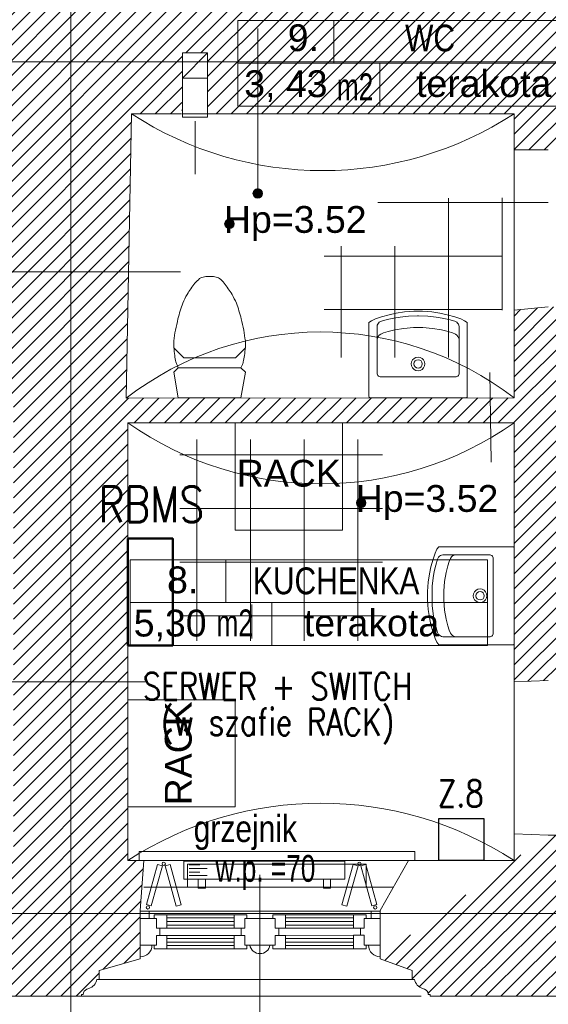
# Model space of a CAD drawing. Header units: millimetres. Extents: x -573548 to 674770, y -184010 to -47794.
# Tile 86 of 181: x 101612 to 104568, y -130530 to -125018. Entities that reach past the tile are written whole.
import ezdxf
from ezdxf.enums import TextEntityAlignment as Align

# ---------------------------------------------------------------- set-up
doc = ezdxf.new("R2010")
doc.units = ezdxf.units.MM
for name, color, linetype, lineweight in [('A.03 RZUT PARTERU_is$0$A-OPISY-2_Nr_pióra__2', 8, 'Continuous', 9), ('A.03 RZUT PARTERU_is$0$A-OPISY-3_Nr_pióra__6', 8, 'Continuous', 9), ('A.03 RZUT PARTERU_is$0$A-WIDOK_Nr_pióra__1', 8, 'Continuous', 9), ('A.03 RZUT PARTERU_is$0$A-WYSOKOSCI_Nr_pióra__7', 8, 'Continuous', 9), ('A.03 RZUT PARTERU_is$0$A_okno_Nr_pióra__1', 8, 'Continuous', 9), ('A.03 RZUT PARTERU_is$0$detalokna_Nr_pióra__1', 8, 'Continuous', 9), ('A.03 RZUT PARTERU_is$0$detalokna_Nr_pióra__2', 8, 'Continuous', 9), ('A.03 RZUT PARTERU_is$0$detalokna_Nr_pióra__8', 8, 'Continuous', 9), ('A.03 RZUT PARTERU_is$0$DIM MALY_Nr_pióra__8', 8, 'Continuous', 9), ('A.03 RZUT PARTERU_is$0$Drawing & Figure_Nr_pióra__18', 8, 'Continuous', 9), ('A.03 RZUT PARTERU_is$0$linia nadproza_Nr_pióra__1', 8, 'Continuous', 9), ('A.03 RZUT PARTERU_is$0$meble_Nr_pióra__9', 8, 'Continuous', 9), ('A.03 RZUT PARTERU_is$0$Nowe_A-OKNA-OPIS_Nr_pióra__59', 8, 'Continuous', 9), ('A.03 RZUT PARTERU_is$0$Nowe_A_okno_Nr_pióra__59', 8, 'Continuous', 9), ('A.03 RZUT PARTERU_is$0$Nowe_Annotation - Text_Nr_pióra__59', 8, 'Continuous', 9), ('A.03 RZUT PARTERU_is$0$Nowe_GRZEJNIK_Nr_pióra__59', 8, 'Continuous', 9), ('A.03 RZUT PARTERU_is$0$Nowe_Koty_Nr_pióra__59', 8, 'Continuous', 9), ('A.03 RZUT PARTERU_is$0$Nowe_okiennice_Nr_pióra__59', 8, 'Continuous', 9), ('A.03 RZUT PARTERU_is$0$Nowe_WIDOK_Nr_pióra__59', 8, 'Continuous', 9), ('A.03 RZUT PARTERU_is$0$PARAPET_Nr_pióra__7', 8, 'Continuous', 9), ('A.03 RZUT PARTERU_is$0$podciagi_Nr_pióra__1', 8, 'Continuous', 9), ('A.03 RZUT PARTERU_is$0$POSADZKI_Nr_pióra__18', 8, 'Continuous', 9), ('A.03 RZUT PARTERU_is$0$SCIANY_KONSTR_Nr_pióra__21', 8, 'Continuous', 9), ('A.03 RZUT PARTERU_is$0$strop_Nr_pióra__1', 8, 'Continuous', 9), ('A.03 RZUT PARTERU_is$0$Structural - Bearing_Nr_pióra__21', 8, 'Continuous', 9), ('A.03 RZUT PARTERU_is$0$Structural - Grid', 8, 'Continuous', 9), ('A.03 RZUT PARTERU_is$0$Structural - Grid_Nr_pióra__17', 8, 'Continuous', 9), ('A.03 RZUT PARTERU_is$0$WYCIĄG_Nr_pióra__1', 8, 'Continuous', 9), ('BMS_URZĄDZENIA', 30, 'Continuous', 30), ('SAN_Grzejniki CO na rzucie', 7, 'Continuous', 13)]:
    doc.layers.add(name, color=color, linetype=linetype, lineweight=lineweight)
doc.styles.add('A.03 RZUT PARTERU_is$0$STYL_AUTOMATYCZNY_2', font='arial.ttf')
doc.styles.add('A.03 RZUT PARTERU_is$0$STYL_AUTOMATYCZNY_3', font='arial.ttf', dxfattribs={"width": 0.8})
doc.styles.add('A.03 RZUT PARTERU_is$0$STYL_AUTOMATYCZNY_4', font='arial.ttf', dxfattribs={"width": 0.7})
doc.styles.add('A.03 RZUT PARTERU_is$0$STYL_AUTOMATYCZNY_8', font='arial.ttf', dxfattribs={"width": 0.8})
doc.styles.add('SIMPLEX-10', font='simplex.shx', dxfattribs={"width": 0.8, "height": 10})
pattern_1 = [(45, (655149.01, 0), (-42.426407, 42.426407), [])]

# ---------------------------------------------------------------- blocks, each defined once
blk = doc.blocks.new('A.03 RZUT PARTERU_is$0$Standardowy znacznik osi')
at = {"layer": 'A.03 RZUT PARTERU_is$0$Structural - Grid_Nr_pióra__17'}
blk.add_line((1000, 0), (17855.4, 0), dxfattribs=at)
at = {"layer": 'A.03 RZUT PARTERU_is$0$Structural - Grid_Nr_pióra__17', "style": 'A.03 RZUT PARTERU_is$0$STYL_AUTOMATYCZNY_2'}
for tag, p in [('AC_MarkerText_1_0', (5, -80)), ('AC_MarkerText_1_1', (19360.4, -80))]:
    blk.add_attdef(tag, text='', height=350, rotation=270, dxfattribs=at).set_placement(p, align=Align.TOP_CENTER)
blk = doc.blocks.new('A.03 RZUT PARTERU_is$0$Standardowy znacznik osi_3')
at = {"layer": 'A.03 RZUT PARTERU_is$0$Structural - Grid_Nr_pióra__17'}
blk.add_line((2962.2, 0), (40906.6, 0), dxfattribs=at)
at = {"layer": 'A.03 RZUT PARTERU_is$0$Structural - Grid_Nr_pióra__17', "style": 'A.03 RZUT PARTERU_is$0$STYL_AUTOMATYCZNY_2'}
for tag, p in [('AC_MarkerText_1_0', (-250, -335)), ('AC_MarkerText_1_1', (44118.7, -335))]:
    blk.add_attdef(tag, text='', height=350, rotation=180, dxfattribs=at).set_placement(p, align=Align.TOP_CENTER)
blk = doc.blocks.new('A.03 RZUT PARTERU_is')
at = {"layer": 'A.03 RZUT PARTERU_is$0$A-OPISY-3_Nr_pióra__6'}
blk.add_hatch(color=256, dxfattribs=at).paths.add_polyline_path([(758189.4, -100991.1, 1), (758136, -100991.1, 1)])
at = {"layer": 'A.03 RZUT PARTERU_is$0$A-WYSOKOSCI_Nr_pióra__7'}
for points in [[(758030.9, -101161.6, 1), (757977.5, -101161.6, 1)], [(758767.8, -102723.7, 1), (758714.4, -102723.7, 1)]]:
    blk.add_hatch(color=256, dxfattribs=at).paths.add_polyline_path(points)
at = {"layer": 'A.03 RZUT PARTERU_is$0$Drawing & Figure_Nr_pióra__18'}
h = blk.add_hatch(dxfattribs=at)
h.set_pattern_fill('Common_Brick_0004', color=256, style=0, pattern_type=2)
h.set_pattern_definition(pattern_1)
h.paths.add_polyline_path([(755746.2, -99673.5), (756133.4, -99674.1), (756716.2, -99675.1), (756716.2, -99753.6), (756716.2, -99893.6), (756716.2, -101430.2), (756716.3, -102115.2), (756796.3, -102115.2), (756796.3, -103725.2), (756796.3, -104725.5), (755926.3, -104725.5), (755817.1, -105005.5), (755817.1, -105264.9), (755817.1, -105275.5), (756046.6, -105340.5), (756046.6, -105390.9), (756059.3, -105390.9, 0.270785), (756104.9, -105442), (756115.7, -105446.2, -0.334097), (756136.3, -105475.2), (756146.3, -105475.2), (756146.3, -105485.5), (756211.3, -105485.5), (757111.3, -105485.5), (757176.3, -105485.5), (757176.3, -105475.2), (757186.3, -105475.2, -0.334097), (757206.9, -105446.2), (757217.6, -105442, 0.270785), (757263.3, -105390.9), (757275.9, -105390.9), (757275.9, -105340.5), (757505.5, -105275.5), (757505.5, -105005.5), (757526.3, -104725.5), (757436.3, -104725.5), (757436.3, -103725.2), (757436.3, -102275.5), (759465.1, -102275.5), (759596.3, -102275.5), (759596.3, -103725.5), (759787.7, -103717.6), (759917.7, -103717.6), (759917.7, -103716.6), (759917.7, -101677.4), (759917.7, -101626.4), (759787.7, -101626.4), (759596.3, -101645.2), (759596.3, -102135.2), (759462.8, -102135.4), (757426.4, -102137.7), (757439.7, -101430.2), (757456.3, -100544.9), (757736.3, -100544.9), (757742.5, -100204.9), (757882.5, -100204.9), (757882.5, -100544.9), (759596.3, -100544.9), (759596.3, -100746.2), (759917.7, -100746.2), (759917.7, -100544.9), (760956.3, -100544.9), (760956.3, -99964.9), (757626.6, -99964.9), (757596.9, -100013.9), (757592.6, -99997.5), (757626.6, -99964.9), (757336.3, -99964.9), (757336.3, -99844.9), (757341.2, -98890.5), (757356.3, -96002.6), (757356.3, -96002.4), (757236.7, -96002.4), (756780.6, -96045), (756786.1, -98890.5), (756786.3, -98965.2), (756133.4, -98964.1), (755746.2, -98963.5)])
h = blk.add_hatch(dxfattribs=at)
h.set_pattern_fill('Common_Brick_0004', color=256, style=0, pattern_type=2)
h.set_pattern_definition(pattern_1)
h.paths.add_polyline_path([(758847.6, -105264.9, -0.002027), (758847.1, -105264.9), (758847.1, -105275.5), (759026.6, -105340.5), (759026.6, -105390.9), (759039.3, -105390.9, 0.270785), (759084.9, -105442), (759095.7, -105446.2, -0.334097), (759116.3, -105475.2), (759126.3, -105475.2), (759126.3, -105485.5), (760051.3, -105485.5), (760116.3, -105485.5), (760116.3, -105475.2), (760126.3, -105475.2, -0.334097), (760146.9, -105446.2), (760157.6, -105442, 0.270785), (760203.3, -105390.9), (760215.9, -105390.9), (760215.9, -105340.5), (760495.5, -105275.5), (760495.5, -105005.5), (760466.2, -104715.5), (759907.7, -104725.5), (759907.7, -104583.3), (759787.7, -104583.3), (759787.7, -104583.4)])
at = {"layer": 'A.03 RZUT PARTERU_is$0$A-OPISY-3_Nr_pióra__6'}
for p, q in [((758587.7, -100022.2), (758587.7, -100262.3)), ((758162.7, -100068.4), (758162.7, -100991.1)), ((758051.6, -100262.2), (760051.6, -100262.2)), ((758844.6, -100262.3), (758844.6, -100502.2)), ((757984.7, -103041.6), (757984.7, -103281.7)), ((757448.6, -103281.6), (759448.6, -103281.6)), ((758130.4, -103293.2), (758130.4, -103483.2)), ((758241.6, -103281.7), (758241.6, -103521.6))]:
    blk.add_line(p, q, dxfattribs=at)
for points in [[(758051.6, -100502.2), (758051.6, -100022.2), (760051.6, -100022.2), (760051.6, -100502.2)], [(757448.6, -103521.6), (757448.6, -103041.6), (759448.6, -103041.6), (759448.6, -103521.6)]]:
    blk.add_lwpolyline(points, close=True, dxfattribs=at)
blk.add_circle((758162.7, -100991.1), 26.7, dxfattribs=at)
at = {"layer": 'A.03 RZUT PARTERU_is$0$A-WIDOK_Nr_pióra__1'}
for p, q in [((757742.5, -100344.9), (757882.5, -100204.9)), ((757882.5, -100344.9), (757742.5, -100344.9))]:
    blk.add_line(p, q, dxfattribs=at)
at = {"layer": 'A.03 RZUT PARTERU_is$0$A-WYSOKOSCI_Nr_pióra__7'}
for centre in [(758004.2, -101161.6), (758741.1, -102723.7)]:
    blk.add_circle(centre, 26.7, dxfattribs=at)
at = {"layer": 'A.03 RZUT PARTERU_is$0$A_okno_Nr_pióra__1'}
for points in [[(758036.3, -102275.5), (758636.3, -102275.5), (758636.3, -102875.5), (758036.3, -102875.5)], [(757436.3, -104425.5), (757436.3, -103825.5), (758036.3, -103825.5), (758036.3, -104425.5)]]:
    blk.add_lwpolyline(points, close=True, dxfattribs=at)
at = {"layer": 'A.03 RZUT PARTERU_is$0$detalokna_Nr_pióra__1'}
blk.add_line((757176.3, -105485.5), (759076.3, -105485.5), dxfattribs=at)
at = {"layer": 'A.03 RZUT PARTERU_is$0$detalokna_Nr_pióra__2'}
blk.add_line((757275.9, -105390.9), (759026.6, -105390.9), dxfattribs=at)
blk.add_lwpolyline([(757499.1, -104725.5), (757499.1, -104675.5), (759040.4, -104675.5), (759040.4, -104725.5)], dxfattribs=at)
at = {"layer": 'A.03 RZUT PARTERU_is$0$detalokna_Nr_pióra__8'}
for p, q in [((757526.3, -104725.5), (759006.3, -104725.5)), ((757526.3, -104875.5), (758921, -104875.5)), ((757555.5, -105009.6), (758797, -105009.2))]:
    blk.add_line(p, q, dxfattribs=at)
at = {"layer": 'A.03 RZUT PARTERU_is$0$DIM MALY_Nr_pióra__8'}
for p, q in [((756629.2, -101430.2), (757730.4, -101430.2)), ((759460.4, -101992.6), (759468.7, -102495.8)), ((756725.4, -103725.2), (757531.7, -103725.2))]:
    blk.add_line(p, q, dxfattribs=at)
at = {"layer": 'A.03 RZUT PARTERU_is$0$linia nadproza_Nr_pióra__1'}
blk.add_line((759596.3, -100746.2), (759596.3, -101645.2), dxfattribs=at)
at = {"layer": 'A.03 RZUT PARTERU_is$0$meble_Nr_pióra__9'}
for p, q in [((757879.8, -101455.2), (757893.3, -101455.2)), ((757893.3, -101455.2), (757906.8, -101455.2)), ((758887.2, -101697.3), (758924, -101689.2)), ((758924, -101689.2), (758959.1, -101683.4)), ((758959.1, -101683.4), (759005, -101678)), ((759005, -101678), (759056.4, -101676.3)), ((759056.4, -101676.3), (759059.5, -101676.3)), ((759062.7, -101676.3), (759059.5, -101676.3)), ((759114.1, -101678), (759062.7, -101676.3)), ((759159.9, -101683.4), (759114.1, -101678)), ((759195, -101689.2), (759159.9, -101683.4)), ((759231.8, -101697.3), (759195, -101689.2)), ((758830.3, -101737.1), (758831.4, -101729.2)), ((758830.3, -102000.7), (758830.3, -101737.1)), ((758831.4, -101729.2), (758834.4, -101722.9)), ((758834.4, -101722.9), (758838.4, -101717.6)), ((758838.4, -101717.6), (758842.6, -101712.5)), ((758842.6, -101712.5), (758854, -101706.4)), ((758854, -101706.4), (758887.2, -101697.3)), ((758929.4, -101755.2), (758979.1, -101746.6)), ((758979.1, -101746.6), (759033.9, -101741.8)), ((759033.9, -101741.8), (759059.5, -101741.8)), ((759085.2, -101741.8), (759059.5, -101741.8)), ((759140, -101746.6), (759085.2, -101741.8)), ((759189.6, -101755.2), (759140, -101746.6)), ((759265, -101706.4), (759231.8, -101697.3)), ((759276.4, -101712.5), (759265, -101706.4)), ((759280.6, -101717.6), (759276.4, -101712.5)), ((759284.6, -101722.9), (759280.6, -101717.6)), ((759287.6, -101729.2), (759284.6, -101722.9)), ((759288.8, -101737.1), (759287.6, -101729.2)), ((759288.8, -102000.7), (759288.8, -101737.1)), ((758830.3, -101806), (758836.6, -101791.4)), ((758836.6, -101791.4), (758842.3, -101784.7)), ((758842.3, -101784.7), (758850.2, -101779)), ((758850.2, -101779), (758866.8, -101771.8)), ((758866.8, -101771.8), (758892, -101764.3)), ((758892, -101764.3), (758929.4, -101755.2)), ((759227.1, -101764.3), (759189.6, -101755.2)), ((759252.3, -101771.8), (759227.1, -101764.3)), ((759268.8, -101779), (759252.3, -101771.8)), ((759276.8, -101784.7), (759268.8, -101779)), ((759282.5, -101791.4), (759276.8, -101784.7)), ((759288.8, -101806), (759282.5, -101791.4)), ((757693.3, -101855.3), (757749.3, -101911.6)), ((758093.3, -101855.3), (758037.3, -101911.6)), ((757749.3, -101911.6), (758037.3, -101911.6)), ((759028.7, -101922.8), (759037.1, -101914.4)), ((759037.1, -101914.4), (759047.7, -101909)), ((759047.7, -101909), (759059.5, -101907.1)), ((759071.3, -101909), (759059.5, -101907.1)), ((759081.9, -101914.4), (759071.3, -101909)), ((759090.3, -101922.8), (759081.9, -101914.4)), ((757693.2, -101991.7), (757718.4, -101967.7)), ((757718.4, -101967.7), (758068.2, -101967.7)), ((758068.2, -101967.7), (758093.4, -101991.7)), ((759021.4, -101945.2), (759023.3, -101933.5)), ((759023.3, -101957), (759021.4, -101945.2)), ((759023.3, -101933.5), (759028.7, -101922.8)), ((759028.7, -101967.6), (759023.3, -101957)), ((759037.1, -101976.1), (759028.7, -101967.6)), ((759036.1, -101945.2), (759037.9, -101936.3)), ((759037.9, -101954.2), (759036.1, -101945.2)), ((759037.9, -101936.3), (759043, -101928.7)), ((759043, -101961.8), (759037.9, -101954.2)), ((759043, -101928.7), (759050.5, -101923.6)), ((759050.5, -101966.9), (759043, -101961.8)), ((759050.5, -101923.6), (759059.5, -101921.8)), ((759059.5, -101968.6), (759050.5, -101966.9)), ((759068.5, -101923.6), (759059.5, -101921.8)), ((759059.5, -101968.6), (759068.5, -101966.9)), ((759076.1, -101928.7), (759068.5, -101923.6)), ((759068.5, -101966.9), (759076.1, -101961.8)), ((759081.1, -101936.3), (759076.1, -101928.7)), ((759076.1, -101961.8), (759081.1, -101954.2)), ((759082.9, -101945.2), (759081.1, -101936.3)), ((759081.1, -101954.2), (759082.9, -101945.2)), ((759081.9, -101976.1), (759090.3, -101967.6)), ((759095.8, -101933.5), (759090.3, -101922.8)), ((759090.3, -101967.6), (759095.8, -101957)), ((759097.6, -101945.2), (759095.8, -101933.5)), ((759095.8, -101957), (759097.6, -101945.2)), ((757718.3, -102135.2), (757693.2, -101991.7)), ((758093.4, -101991.7), (758068.3, -102135.2)), ((758832, -102006), (758830.3, -102000.7)), ((758834.4, -102010.6), (758832, -102006)), ((758837.4, -102013.8), (758834.4, -102010.6)), ((758841.9, -102016.4), (758837.4, -102013.8)), ((758846.7, -102017.8), (758841.9, -102016.4)), ((759059.5, -102017.8), (758846.7, -102017.8)), ((759047.7, -101981.5), (759037.1, -101976.1)), ((759059.5, -101983.3), (759047.7, -101981.5)), ((759059.5, -101983.3), (759071.3, -101981.5)), ((759059.5, -102017.8), (759272.3, -102017.8)), ((759071.3, -101981.5), (759081.9, -101976.1)), ((759272.3, -102017.8), (759277.1, -102016.4)), ((759277.1, -102016.4), (759281.7, -102013.8)), ((759281.7, -102013.8), (759284.6, -102010.6)), ((759284.6, -102010.6), (759287, -102006)), ((759287, -102006), (759288.8, -102000.7)), ((758068.3, -102135.2), (757718.3, -102135.2)), ((759184, -103018.5), (759178.6, -103022.5)), ((759190.3, -103015.5), (759184, -103018.5)), ((759198.1, -103014.3), (759190.3, -103015.5)), ((759461.7, -103014.3), (759198.1, -103014.3)), ((759267, -103014.3), (759252.4, -103020.6)), ((759467, -103016.1), (759461.7, -103014.3)), ((759471.7, -103018.5), (759467, -103016.1)), ((759474.8, -103021.4), (759471.7, -103018.5)), ((759158.4, -103071.3), (759150.3, -103108.1)), ((759167.5, -103038), (759158.4, -103071.3)), ((759173.5, -103026.6), (759167.5, -103038)), ((759178.6, -103022.5), (759173.5, -103026.6)), ((759232.9, -103050.8), (759225.3, -103076)), ((759240.1, -103034.2), (759232.9, -103050.8)), ((759245.7, -103026.3), (759240.1, -103034.2)), ((759252.4, -103020.6), (759245.7, -103026.3)), ((759477.5, -103026), (759474.8, -103021.4)), ((759478.9, -103030.8), (759477.5, -103026)), ((759478.9, -103243.6), (759478.9, -103030.8)), ((759150.3, -103108.1), (759144.4, -103143.1)), ((759216.2, -103113.5), (759207.7, -103163.1)), ((759225.3, -103076), (759216.2, -103113.5)), ((759144.4, -103143.1), (759139.1, -103189)), ((759207.7, -103163.1), (759202.9, -103217.9)), ((759139.1, -103189), (759137.4, -103240.4)), ((759137.4, -103240.4), (759137.4, -103243.6)), ((759202.9, -103217.9), (759202.9, -103243.6)), ((759370, -103231.8), (759368.2, -103243.6)), ((759375.5, -103221.2), (759370, -103231.8)), ((759383.9, -103212.7), (759375.5, -103221.2)), ((759384.6, -103234.6), (759382.9, -103243.6)), ((759394.5, -103207.3), (759383.9, -103212.7)), ((759389.7, -103227), (759384.6, -103234.6)), ((759397.3, -103221.9), (759389.7, -103227)), ((759406.3, -103205.5), (759394.5, -103207.3)), ((759406.3, -103220.2), (759397.3, -103221.9)), ((759418.1, -103207.3), (759406.3, -103205.5)), ((759415.2, -103221.9), (759406.3, -103220.2)), ((759422.8, -103227), (759415.2, -103221.9)), ((759428.7, -103212.7), (759418.1, -103207.3)), ((759427.9, -103234.6), (759422.8, -103227)), ((759429.7, -103243.6), (759427.9, -103234.6)), ((759437.1, -103221.2), (759428.7, -103212.7)), ((759442.5, -103231.8), (759437.1, -103221.2)), ((759444.4, -103243.6), (759442.5, -103231.8)), ((759137.4, -103246.7), (759137.4, -103243.6)), ((759139.1, -103298.1), (759137.4, -103246.7)), ((759202.9, -103269.2), (759202.9, -103243.6)), ((759207.7, -103324), (759202.9, -103269.2)), ((759370, -103255.3), (759368.2, -103243.6)), ((759375.5, -103266), (759370, -103255.3)), ((759383.9, -103274.4), (759375.5, -103266)), ((759384.6, -103252.5), (759382.9, -103243.6)), ((759394.5, -103279.8), (759383.9, -103274.4)), ((759389.7, -103260.1), (759384.6, -103252.5)), ((759397.3, -103265.2), (759389.7, -103260.1)), ((759406.3, -103281.7), (759394.5, -103279.8)), ((759406.3, -103267), (759397.3, -103265.2)), ((759415.2, -103265.2), (759406.3, -103267)), ((759418.1, -103279.8), (759406.3, -103281.7)), ((759422.8, -103260.1), (759415.2, -103265.2)), ((759428.7, -103274.4), (759418.1, -103279.8)), ((759427.9, -103252.5), (759422.8, -103260.1)), ((759429.7, -103243.6), (759427.9, -103252.5)), ((759437.1, -103266), (759428.7, -103274.4)), ((759442.5, -103255.3), (759437.1, -103266)), ((759444.4, -103243.6), (759442.5, -103255.3)), ((759478.9, -103243.6), (759478.9, -103456.3)), ((759144.4, -103344), (759139.1, -103298.1)), ((759150.3, -103379.1), (759144.4, -103344)), ((759216.2, -103373.7), (759207.7, -103324)), ((759158.4, -103415.9), (759150.3, -103379.1)), ((759225.3, -103411.1), (759216.2, -103373.7)), ((759167.5, -103449.1), (759158.4, -103415.9)), ((759173.5, -103460.5), (759167.5, -103449.1)), ((759178.6, -103464.7), (759173.5, -103460.5)), ((759232.9, -103436.3), (759225.3, -103411.1)), ((759240.1, -103452.9), (759232.9, -103436.3)), ((759245.7, -103460.8), (759240.1, -103452.9)), ((759252.4, -103466.5), (759245.7, -103460.8)), ((759478.9, -103456.3), (759477.5, -103461.2)), ((759184, -103468.6), (759178.6, -103464.7)), ((759190.3, -103471.7), (759184, -103468.6)), ((759198.1, -103472.8), (759190.3, -103471.7)), ((759461.7, -103472.8), (759198.1, -103472.8)), ((759267, -103472.8), (759252.4, -103466.5)), ((759467, -103471), (759461.7, -103472.8)), ((759471.7, -103468.7), (759467, -103471)), ((759474.8, -103465.7), (759471.7, -103468.7)), ((759477.5, -103461.2), (759474.8, -103465.7))]:
    blk.add_line(p, q, dxfattribs=at)
for points in [[(759059.5, -101650.2), (759034.9, -101650.7), (758982.8, -101654.7), (758937.1, -101661.7), (758897.5, -101670.1), (758854.5, -101682.2), (758820.5, -101693.8), (758799.3, -101703.9), (758784.5, -101714.3), (758784.5, -102126), (758785.2, -102131.1), (758786.9, -102133.9), (758790.1, -102135.2), (759059.5, -102135.2), (759328.9, -102135.2), (759332.1, -102133.9), (759333.8, -102131.1), (759334.5, -102126), (759334.5, -101714.3), (759319.7, -101703.9), (759298.5, -101693.8), (759264.5, -101682.2), (759221.6, -101670.1), (759181.9, -101661.7), (759136.2, -101654.7), (759084.1, -101650.7)], [(759111.3, -103243.6), (759111.7, -103268.2), (759115.7, -103320.3), (759122.8, -103365.9), (759131.1, -103405.6), (759143.3, -103448.6), (759154.8, -103482.6), (759164.9, -103503.8), (759175.4, -103518.6), (759587.1, -103518.6), (759592.2, -103517.9), (759594.9, -103516.2), (759596.3, -103513), (759596.3, -103243.6), (759596.3, -102974.2), (759594.9, -102971), (759592.2, -102969.3), (759587.1, -102968.6), (759175.4, -102968.6), (759164.9, -102983.3), (759154.8, -103004.5), (759143.3, -103038.6), (759131.1, -103081.5), (759122.8, -103121.2), (759115.7, -103166.8), (759111.7, -103219)]]:
    blk.add_lwpolyline(points, close=True, dxfattribs=at)
for centre, radius, start, end in [((758088.4, -101748.5), 376.7, 131.845, 137.3307), ((757901.5, -101580.3), 129.6, 113.447, 119.7911), ((757905.5, -101654.6), 201, 97.368, 106.0643), ((757891.6, -101603.8), 149.3, 72.4257, 84.1419), ((757883.8, -101582.9), 132.5, 60.2777, 66.4842), ((757838, -101606.6), 178, 39.5998, 51.2245), ((758532.8, -102038.6), 904.4, 142.9054, 147.7802), ((757309.5, -102000.1), 836.7, 32.0226, 37.2919), ((758317.7, -101863.1), 629.7, 150.8553, 155.7987), ((757137, -102029.9), 1001, 25.1183, 28.2277), ((759123.6, -102073.9), 1457.8, 161.2345, 164.8435), ((757002.2, -101970.5), 1103.4, 14.5767, 19.3453), ((760585.4, -102357.6), 2944.9, 166.9534, 168.2183), ((754198.6, -102578.2), 3971.4, 11.9452, 12.8831), ((758537, -101917), 849.8, 169.0987, 173.1768), ((756592, -102019.5), 1515.1, 7.7187, 10.0058), ((758187.8, -101835.2), 495, 177.784, 182.216), ((759148.6, -101708.6), 1462.7, 185.7166, 187.4654), ((756914.1, -101740.5), 1184.8, 352.3294, 354.4885), ((757635.2, -101835.2), 458.6, 357.608, 2.392), ((758150.2, -101835.2), 456.3, 187.9894, 192.5778), ((757025.5, -101724.4), 1076.9, 348.7445, 350.6883), ((758728.4, -101587.6), 1080.8, 198.7281, 199.7766), ((757998.5, -101823.6), 315, 204.3122, 207.2351), ((757920.3, -101887.4), 168.3, 331.49, 336.9627), ((757834.3, -101858.7), 258.8, 338.5574, 342.9378)]:
    blk.add_arc(centre, radius, start, end, dxfattribs=at)
at = {"layer": 'A.03 RZUT PARTERU_is$0$Nowe_A-OKNA-OPIS_Nr_pióra__59'}
blk.add_line((758174.7, -104805.5), (758174.7, -106010.7), dxfattribs=at)
at = {"layer": 'A.03 RZUT PARTERU_is$0$Nowe_A_okno_Nr_pióra__59'}
for points in [[(757505.5, -105049.6), (757505.5, -105009.6), (757555.5, -105009.6), (757555.5, -105049.6)], [(757505.5, -105049.6), (757505.5, -105199.6), (757595.5, -105199.6), (757595.5, -105144.6), (757615.5, -105144.6), (757615.5, -105104.6), (757595.5, -105104.6), (757595.5, -105049.6)], [(757653.7, -105029.6), (757653.7, -105104.6), (757595.5, -105104.6), (757595.5, -105049.6), (757583.7, -105049.6), (757583.7, -105029.6)], [(758031.4, -105029.5), (758031.5, -105104.5), (758089.7, -105104.5), (758089.6, -105049.5), (758101.4, -105049.5), (758101.4, -105029.5)], [(758317.9, -105029.4), (758317.9, -105104.4), (758259.7, -105104.4), (758259.7, -105049.4), (758247.9, -105049.4), (758247.9, -105029.4)], [(758698.8, -105029.3), (758698.8, -105104.3), (758757, -105104.3), (758757, -105049.3), (758768.8, -105049.3), (758768.8, -105029.3)], [(758847, -105049.2), (758847.1, -105199.2), (758757.1, -105199.3), (758757, -105144.3), (758737, -105144.3), (758737, -105104.3), (758757, -105104.3), (758757, -105049.3)], [(758797, -105049.2), (758797, -105009.2), (758847, -105009.2), (758847, -105049.2)], [(757653.7, -105219.6), (757653.7, -105144.6), (757595.5, -105144.6), (757595.5, -105199.6), (757583.7, -105199.6), (757583.7, -105219.6)], [(758031.6, -105219.5), (758031.5, -105144.5), (758089.7, -105144.5), (758089.7, -105199.5), (758101.5, -105199.4), (758101.5, -105219.4)], [(758317.9, -105219.4), (758317.9, -105144.4), (758259.7, -105144.4), (758259.7, -105199.4), (758247.9, -105199.4), (758247.9, -105219.4)], [(758698.9, -105219.3), (758698.8, -105144.3), (758757, -105144.3), (758757.1, -105199.3), (758768.9, -105199.3), (758768.9, -105219.3)]]:
    blk.add_lwpolyline(points, close=True, dxfattribs=at)
for points in [[(758031.4, -105029.5), (757653.7, -105029.6)], [(757653.7, -105047.1), (758031.4, -105047.1)], [(758179.7, -105199.4), (758089.7, -105199.5), (758089.7, -105144.5), (758069.7, -105144.5), (758069.7, -105104.5), (758089.7, -105104.5), (758089.6, -105049.5), (758179.6, -105049.4), (758179.6, -105049.4)], [(758169.7, -105199.4), (758259.7, -105199.4), (758259.7, -105144.4), (758279.7, -105144.4), (758279.7, -105104.4), (758259.7, -105104.4), (758259.7, -105049.4), (758169.7, -105049.4), (758169.7, -105049.4)], [(758317.9, -105029.4), (758698.8, -105029.3)], [(758698.8, -105046.8), (758317.9, -105047)], [(757653.7, -105067.1), (758031.5, -105067.1)], [(757653.7, -105087.1), (758031.5, -105087.1)], [(757653.7, -105104.6), (758031.5, -105104.5)], [(758698.8, -105066.8), (758317.9, -105067)], [(758698.8, -105086.8), (758317.9, -105087)], [(758698.8, -105104.3), (758317.9, -105104.4)], [(757653.7, -105144.6), (758031.5, -105144.5)], [(757653.7, -105162.1), (758031.5, -105162.1)], [(758698.8, -105144.3), (758317.9, -105144.4)], [(758698.9, -105161.8), (758317.9, -105162)], [(757653.7, -105182.1), (758031.5, -105182.1)], [(757653.7, -105202.1), (758031.5, -105202.1)], [(758031.6, -105219.5), (757653.7, -105219.6)], [(758698.9, -105181.8), (758317.9, -105182)], [(758698.9, -105201.8), (758317.9, -105202)], [(758317.9, -105219.4), (758698.9, -105219.3)]]:
    blk.add_lwpolyline(points, dxfattribs=at)
blk.add_lwpolyline([(758230.9, -105199.4), (758118.5, -105199.4, 0.845314)], format="xyb", close=True, dxfattribs=at)
at = {"layer": 'A.03 RZUT PARTERU_is$0$Nowe_GRZEJNIK_Nr_pióra__59'}
blk.add_lwpolyline([(757769.8, -104875.5), (758769.8, -104875.5), (758769.8, -104745.5), (757769.8, -104745.5)], close=True, dxfattribs=at)
at = {"layer": 'A.03 RZUT PARTERU_is$0$Nowe_Koty_Nr_pióra__59'}
blk.add_lwpolyline([(758230.9, -105199.4), (758118.5, -105199.4, 0.845314)], format="xyb", close=True, dxfattribs=at)
at = {"layer": 'A.03 RZUT PARTERU_is$0$Nowe_okiennice_Nr_pióra__59'}
for points in [[(757567.3, -104979.9), (757539.5, -104972.3), (757601.6, -104747.3), (757629.4, -104755)], [(757706.9, -104980.6), (757734.7, -104972.9), (757672.6, -104748), (757644.8, -104755.6)], [(758661.5, -104980.6), (758633.7, -104972.9), (758695.8, -104748), (758723.6, -104755.6)], [(758801.1, -104979.9), (758828.9, -104972.3), (758766.8, -104747.3), (758739, -104755)]]:
    blk.add_lwpolyline(points, close=True, dxfattribs=at)
for centre in [(757636.8, -104743.4), (758731.6, -104743.4), (757548.7, -104988.3), (758819.6, -104988.3)]:
    blk.add_circle(centre, 9.4, dxfattribs=at)
at = {"layer": 'A.03 RZUT PARTERU_is$0$Nowe_WIDOK_Nr_pióra__59'}
for centre, start, end in [((757505.5, -105199.6), 270.4645, 0.079), ((758848.1, -105199.6), 179.921, 269.5355)]:
    blk.add_arc(centre, 65.3, start, end, dxfattribs=at)
at = {"layer": 'A.03 RZUT PARTERU_is$0$podciagi_Nr_pióra__1'}
blk.add_line((759596.3, -103725.5), (759596.3, -104575.5), dxfattribs=at)
at = {"layer": 'A.03 RZUT PARTERU_is$0$POSADZKI_Nr_pióra__18'}
for p, q in [((759229.6, -101018), (759229.6, -101909.4)), ((759529.6, -101016.1), (759529.6, -101645.2)), ((758834.7, -101041.4), (759787.8, -101041.4)), ((758629.6, -101286.4), (758629.6, -101909.4)), ((758929.6, -101286.4), (758929.6, -101909.4)), ((758534.7, -101341.4), (759529.6, -101341.4)), ((758534.7, -101641.4), (759529.6, -101641.4)), ((757822, -102369.3), (757822, -103496.1)), ((758122, -102369.3), (758122, -103496.1)), ((758422, -102369.3), (758422, -103496.1)), ((758722, -102369.3), (758722, -103496.1)), ((757727, -102455.1), (758859.9, -102455.1)), ((757727, -102755.1), (758859.9, -102755.1)), ((757727, -103055.1), (758859.9, -103055.1)), ((757727, -103355.1), (758859.9, -103355.1))]:
    blk.add_line(p, q, dxfattribs=at)
at = {"layer": 'A.03 RZUT PARTERU_is$0$SCIANY_KONSTR_Nr_pióra__21'}
for p, q in [((757882.5, -100204.9), (757742.5, -100204.9)), ((757742.5, -100204.9), (757742.5, -100544.9)), ((757882.5, -100204.9), (757882.5, -100544.9)), ((757742.5, -100524.9), (757736.3, -100524.9))]:
    blk.add_line(p, q, dxfattribs=at)
at = {"layer": 'A.03 RZUT PARTERU_is$0$strop_Nr_pióra__1'}
for centre, radius, start, end in [((758526.3, -98907.7), 1955.9, 236.8342, 303.1658), ((758512.9, -103544), 1777.2, 52.4404, 127.691), ((758516.3, -100737.2), 1879.5, 234.9274, 305.0726), ((758516.3, -106380.2), 1975.9, 56.8677, 123.1323)]:
    blk.add_arc(centre, radius, start, end, dxfattribs=at)
at = {"layer": 'A.03 RZUT PARTERU_is$0$Structural - Bearing_Nr_pióra__21'}
for p, q in [((757456.3, -100544.9), (757426.4, -102137.7)), ((757736.3, -100544.9), (757456.3, -100544.9)), ((759596.3, -100544.9), (757882.5, -100544.9)), ((759596.3, -100544.9), (759596.3, -100746.2)), ((759787.7, -100746.2), (759596.3, -100746.2)), ((759596.3, -101645.2), (759787.7, -101626.4)), ((759596.3, -101645.2), (759596.3, -102135.2)), ((759596.3, -102135.2), (757426.4, -102137.7)), ((757436.3, -102275.5), (757436.3, -104725.5)), ((757436.3, -102275.5), (759596.3, -102275.5)), ((759596.3, -102275.5), (759596.3, -103725.5)), ((759787.7, -103717.6), (759596.3, -103725.5)), ((759596.3, -104575.5), (759596.3, -104725.5)), ((759787.7, -104583.3), (759596.3, -104575.5)), ((759787.7, -104583.3), (759907.7, -104583.3)), ((757436.3, -104725.5), (757526.3, -104725.5)), ((757505.5, -105005.5), (757526.3, -104725.5)), ((758847.1, -105005.5), (759006.3, -104725.5)), ((759006.3, -104725.5), (759596.3, -104725.5)), ((756211.3, -105485.5), (757176.3, -105485.5)), ((759126.3, -105485.5), (760066.3, -105485.5))]:
    blk.add_line(p, q, dxfattribs=at)
for points in [[(757111.3, -105485.5), (757176.3, -105485.5), (757176.3, -105475.2), (757186.3, -105475.2, -0.334097), (757206.9, -105446.2), (757217.6, -105442, 0.270785), (757263.3, -105390.9), (757275.9, -105390.9), (757275.9, -105340.5), (757505.5, -105275.5), (757505.5, -105005.5)], [(759241.3, -105485.5), (759126.3, -105485.5), (759126.3, -105475.2), (759116.3, -105475.2, 0.334097), (759095.7, -105446.2), (759084.9, -105442, -0.270785), (759039.3, -105390.9), (759026.6, -105390.9), (759026.6, -105340.5), (758847.1, -105275.5), (758847.1, -105005.5)]]:
    blk.add_lwpolyline(points, format="xyb", dxfattribs=at)
at = {"layer": 'A.03 RZUT PARTERU_is$0$WYCIĄG_Nr_pióra__1'}
blk.add_lwpolyline([(757882.5, -100564.9), (757882.5, -100544.9), (757742.5, -100544.9), (757742.5, -100564.9)], close=True, dxfattribs=at)
blk.add_lwpolyline([(757812.5, -100585.7), (757812.5, -100736.3), (757812.5, -100884)], dxfattribs=at)
at = {"layer": 'A.03 RZUT PARTERU_is$0$Structural - Grid', "zscale": 1000}
for name, p, rotation in [('A.03 RZUT PARTERU_is$0$Standardowy znacznik osi', (757116.3, -108395.1), 90), ('A.03 RZUT PARTERU_is$0$Standardowy znacznik osi_3', (776832.4, -100254.9), 180), ('A.03 RZUT PARTERU_is$0$Standardowy znacznik osi_3', (776835.6, -105021.8), 180)]:
    blk.add_blockref(name, p, dxfattribs=dict(at, rotation=rotation))
at = {"layer": 'A.03 RZUT PARTERU_is$0$A-OPISY-2_Nr_pióra__2', "char_height": 150}
for s, insert, attachment_point, style in [('\\A1;{\\pql;\\fArial|b0|i0|c238|p0;\\W1.000000;9.}', (758330.6, -100196.6), 7, 'A.03 RZUT PARTERU_is$0$STYL_AUTOMATYCZNY_2'), ('\\A1;{\\pql;\\fArial|b0|i0|c238|p0;\\W0.800000;WC}', (758986.8, -100198.1), 7, 'A.03 RZUT PARTERU_is$0$STYL_AUTOMATYCZNY_3'), ('\\A1;{\\pqr;\\fArial|b0|i0|c238|p0;\\W0.700000;m2}', (758808.8, -100319.3), 3, 'A.03 RZUT PARTERU_is$0$STYL_AUTOMATYCZNY_4'), ('\\A1;{\\pql;\\fArial|b0|i0|c238|p0;\\W1.000000;terakota}', (759048, -100453.2), 7, 'A.03 RZUT PARTERU_is$0$STYL_AUTOMATYCZNY_2'), ('\\A1;{\\pql;\\fArial|b0|i0|c238|p0;\\W1.000000;3, 43}', (758086.9, -100479.9), 7, 'A.03 RZUT PARTERU_is$0$STYL_AUTOMATYCZNY_2'), ('\\A1;{\\pql;\\fArial|b0|i0|c238|p0;\\W1.000000;8.}', (757655.4, -103231.5), 7, 'A.03 RZUT PARTERU_is$0$STYL_AUTOMATYCZNY_2'), ('\\A1;{\\pql;\\fArial|b0|i0|c238|p0;\\W0.800000;KUCHENKA}', (758135.4, -103237), 7, 'A.03 RZUT PARTERU_is$0$STYL_AUTOMATYCZNY_3'), ('\\A1;{\\pql;\\fArial|b0|i0|c238|p0;\\W1.000000;5,30}', (757468.9, -103499.3), 7, 'A.03 RZUT PARTERU_is$0$STYL_AUTOMATYCZNY_2'), ('\\A1;{\\pqr;\\fArial|b0|i0|c238|p0;\\W0.700000;m2}', (758135.4, -103320.2), 3, 'A.03 RZUT PARTERU_is$0$STYL_AUTOMATYCZNY_4'), ('\\A1;{\\pql;\\fArial|b0|i0|c238|p0;\\W1.000000;terakota}', (758420.5, -103472.6), 7, 'A.03 RZUT PARTERU_is$0$STYL_AUTOMATYCZNY_2')]:
    blk.add_mtext(s, dxfattribs=dict(at, insert=insert, attachment_point=attachment_point, style=style))
at = {"layer": 'A.03 RZUT PARTERU_is$0$A-WYSOKOSCI_Nr_pióra__7', "char_height": 150, "attachment_point": 5, "style": 'A.03 RZUT PARTERU_is$0$STYL_AUTOMATYCZNY_2'}
for s, insert in [('\\A1;{\\pqc;\\fArial|b0|i0|c238|p0;\\W1.000000;H\\fArial|b0|i0|c238|p0;\\W1.000000;p\\fArial|b0|i0|c238|p0;\\W1.000000;=3.52}', (758372.5, -101159.3)), ('\\A1;{\\pqc;\\fArial|b0|i0|c238|p0;\\W1.000000;RACK}', (758336.2, -102558.4)), ('\\A1;{\\pqc;\\fArial|b0|i0|c238|p0;\\W1.000000;Hp=3.52}', (759109.4, -102721.3))]:
    blk.add_mtext(s, dxfattribs=dict(at, insert=insert))
at = {"layer": 'A.03 RZUT PARTERU_is$0$A-WYSOKOSCI_Nr_pióra__7', "insert": (757719.2, -104125.5), "char_height": 150, "attachment_point": 5, "rotation": 90, "style": 'A.03 RZUT PARTERU_is$0$STYL_AUTOMATYCZNY_2'}
blk.add_mtext('\\A1;{\\pqc;\\fArial|b0|i0|c238|p0;\\W1.000000;RACK}', dxfattribs=at)
at = {"layer": 'A.03 RZUT PARTERU_is$0$Nowe_Annotation - Text_Nr_pióra__59', "insert": (757804.5, -104667.4), "char_height": 150, "attachment_point": 7, "style": 'A.03 RZUT PARTERU_is$0$STYL_AUTOMATYCZNY_8'}
blk.add_mtext('\\A1;{\\pql;\\fArial|b0|i0|c238|p0;\\W0.800000;grzejnik }', dxfattribs=at)
at = {"layer": 'A.03 RZUT PARTERU_is$0$PARAPET_Nr_pióra__7', "insert": (757926.4, -104890), "char_height": 150, "attachment_point": 7, "style": 'A.03 RZUT PARTERU_is$0$STYL_AUTOMATYCZNY_4'}
blk.add_mtext('\\A1;{\\pql;\\fArial|b0|i0|c238|p0;\\W0.700000;w.p. =70}', dxfattribs=at)

msp = doc.modelspace()

# ---------------------------------------------------------------- linework, layer by layer
at = {"layer": 'BMS_URZĄDZENIA', "lineweight": 50}
msp.add_lwpolyline([(102216.67, -127923.046), (102467.934, -127923.046), (102467.934, -128521.616), (102216.67, -128521.616)], close=True, dxfattribs=at)
at = {"layer": 'BMS_URZĄDZENIA'}
msp.add_lwpolyline([(103956.038, -129490.585), (104207.302, -129490.585), (104207.302, -129725.499), (103956.038, -129725.499)], close=True, dxfattribs=at)
at = {"layer": 'SAN_Grzejniki CO na rzucie', "color": 150}
for p, q in [((102560, -129750), (102620, -129750)), ((102560, -129770), (102660, -129770)), ((102560, -129790), (102620, -129790)), ((102560, -129810), (102660, -129810))]:
    msp.add_line(p, q, dxfattribs=at)
for points in [[(103430, -129730), (102530, -129730), (102530, -129830), (103430, -129830), (103430, -129730)], [(102650, -129830), (102650, -129880), (102610, -129880), (102610, -129830)], [(103350, -129830), (103350, -129880), (103310, -129880), (103310, -129830)]]:
    msp.add_lwpolyline(points, dxfattribs=at)

# ---------------------------------------------------------------- block references
at = {"color": 150}
msp.add_blockref('A.03 RZUT PARTERU_is', (-655219.604, -25000), dxfattribs=at)

# ---------------------------------------------------------------- texts
at = {"layer": 'BMS_URZĄDZENIA', "lineweight": 30, "attachment_point": 5, "style": 'SIMPLEX-10'}
for s, insert, char_height, width in [('RBMS', (102347.834, -127731.27), 200, 609.56559), ('SERWER + SWITCH', (103053.813, -128750.499), 150, 1952.24801), ('(w szafie RACK)', (103053.813, -128974.796), 150, 1952.24801), ('Z.8', (104078.176, -129350.16), 150, 609.56559)]:
    msp.add_mtext(s, dxfattribs=dict(at, insert=insert, char_height=char_height, width=width))

doc.saveas('drawing.dxf')
